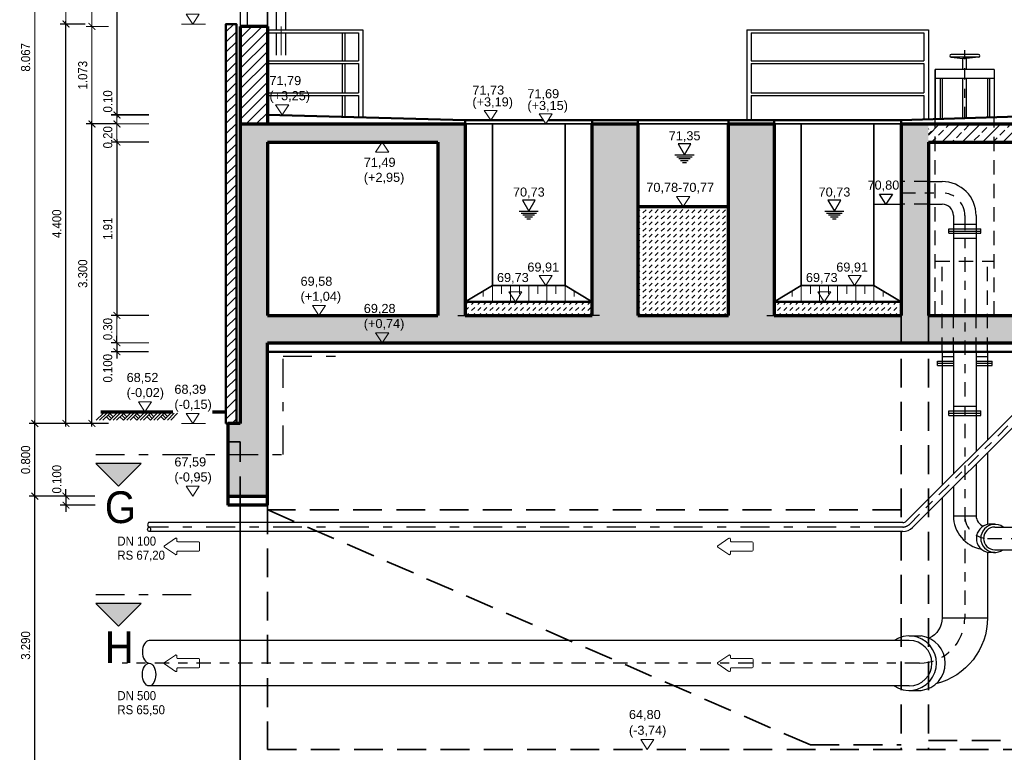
# Model space of a CAD drawing. Header units: metres. Extents: x -5 to 93, y -48 to 79.
# Tile 24 of 91: x 3 to 14, y 11 to 19. Entities that reach past the tile are written whole.
import ezdxf

# ---------------------------------------------------------------- set-up
doc = ezdxf.new("R2010")
doc.units = ezdxf.units.M
doc.header["$LTSCALE"] = 0.05
doc.header["$PDMODE"] = 35
doc.header["$PDSIZE"] = 0.1
for name, pattern in [('STRICHP', [0.7, 0.5, -0.1, 0, -0.1]), ('STRICHPUNKT2', [12.7, 6.35, -3.175, 0, -3.175]), ('VERDECKT', [9.525, 6.35, -3.175]), ('VERDECKT2', [4.7625, 3.175, -1.5875])]:
    doc.linetypes.add(name, pattern=pattern)
for name, color, linetype, lineweight in [('Bemassung_Bau', 7, 'Continuous', 18), ('Beschrifttung', 7, 'Continuous', 18), ('Beschriftung-Schnitte', 7, 'Continuous', 25), ('Fenster', 7, 'Continuous', 25), ('Lüftung', 82, 'Continuous', 30), ('Lüftung_mitte', 82, 'STRICHPUNKT2', 20), ('Maschinenbau', 152, 'Continuous', 30), ('Maschinenbau-mitte', 152, 'STRICHPUNKT2', 25), ('Maschinenbau_Rechen', 152, 'Continuous', 40), ('Maschinenbau_verdeckt', 152, 'VERDECKT2', 25), ('Rohre', 160, 'Continuous', 30), ('Rohre_mitte', 160, 'STRICHPUNKT2', 25), ('Rohre_verdeckt', 160, 'VERDECKT2', 25), ('Sonstiges-1', 3, 'Continuous', 25), ('Sonstiges-verdeckt', 3, 'VERDECKT2', 25), ('Treppe', 7, 'Continuous', 25), ('Wand', 6, 'Continuous', 70), ('Wand-dünn', 2, 'Continuous', 35), ('Wand-Fussbodenaufbau', 1, 'Continuous', 50), ('Wand-Schraffur', 252, 'Continuous', 20), ('Wand-verdeckt', 2, 'VERDECKT', 35), ('Wand-Verkleidung', 1, 'Continuous', 50)]:
    doc.layers.add(name, color=color, linetype=linetype, lineweight=lineweight)
doc.layers.add('Rohre_Text', color=160, linetype='Continuous')
doc.layers.add('Wasseranzeige', color=140, linetype='Continuous')
doc.styles.add('Arial', font='arial.ttf', dxfattribs={"width": 0.9})
doc.styles.get("Standard").update_dxf_attribs({"font": 'arial.ttf'})
doc.dimstyles.new('AEC Bemassung 1-50', dxfattribs={"dimtxt": 0.1, "dimasz": 0.075, "dimexe": 0.0625, "dimexo": 0, "dimgap": 0.05, "dimtad": 1, "dimdec": 3, "dimrnd": 0.005, "dimzin": 1, "dimdsep": 46, "dimtxsty": 'Arial', "dimblk": 'ARCHTICK', "dimcen": 0.125, "dimdle": 0.03125, "dimazin": 0, "dimtfac": 1, "dimtdec": 3, "dimtix": 1, "dimtmove": 2, "dimatfit": 2, "dimfxl": 1, "dimtolj": 1, "dimtzin": 0, "dimarcsym": 0})
pattern_1 = [(45, (0, 1.045654), (-0.0561266, 0.0561266), [])]

# ---------------------------------------------------------------- blocks, each defined once
blk = doc.blocks.new('_ArchTick')
at = {"color": 0, "linetype": 'ByBlock', "const_width": 0.15}
blk.add_lwpolyline([(-0.5, -0.5), (0.5, 0.5)], dxfattribs=at)
blk = doc.blocks.new('*D133')
at = {"layer": 'Bemassung_Bau', "linetype": 'Continuous', "lineweight": -2, "transparency": 16777216}
for p, q in [((3.922, 22.246), (3.922, 17.681)), ((4.272, 22.215), (3.86, 22.215)), ((4.272, 17.713), (3.86, 17.713))]:
    blk.add_line(p, q, dxfattribs=at)
at = {"layer": 'Defpoints', "color": 0, "linetype": 'Continuous', "transparency": 16777216}
for p in [(4.272, 22.215), (3.922, 17.713), (4.272, 17.713)]:
    blk.add_point(p, dxfattribs=at)
at = {"layer": 'Bemassung_Bau', "linetype": 'Continuous', "lineweight": -2, "transparency": 16777216, "xscale": 0.075, "yscale": 0.075, "zscale": 0.075}
for p, rotation in [((3.922, 22.215), 90), ((3.922, 17.713), 270)]:
    blk.add_blockref('_ArchTick', p, dxfattribs=dict(at, rotation=rotation))
at = {"layer": 'Bemassung_Bau', "linetype": 'Continuous', "lineweight": 18, "transparency": 16777216, "insert": (3.821, 19.964), "char_height": 0.1, "attachment_point": 5, "rotation": 90, "style": 'Arial'}
blk.add_mtext('\\A1;\\A1;4.50', dxfattribs=at)
blk = doc.blocks.new('*D134')
at = {"layer": 'Bemassung_Bau', "linetype": 'Continuous', "lineweight": -2, "transparency": 16777216}
for p, q in [((4.272, 17.415), (3.86, 17.415)), ((3.922, 17.446), (3.922, 15.473)), ((4.272, 15.505), (3.86, 15.505))]:
    blk.add_line(p, q, dxfattribs=at)
at = {"layer": 'Defpoints', "color": 0, "linetype": 'Continuous', "transparency": 16777216}
for p in [(4.272, 17.415), (3.922, 15.505), (4.272, 15.505)]:
    blk.add_point(p, dxfattribs=at)
at = {"layer": 'Bemassung_Bau', "linetype": 'Continuous', "lineweight": -2, "transparency": 16777216, "xscale": 0.075, "yscale": 0.075, "zscale": 0.075}
for p, rotation in [((3.922, 17.415), 90), ((3.922, 15.505), 270)]:
    blk.add_blockref('_ArchTick', p, dxfattribs=dict(at, rotation=rotation))
at = {"layer": 'Bemassung_Bau', "linetype": 'Continuous', "lineweight": 18, "transparency": 16777216, "insert": (3.821, 16.46), "char_height": 0.1, "attachment_point": 5, "rotation": 90, "style": 'Arial'}
blk.add_mtext('\\A1;\\A1;1.91', dxfattribs=at)
blk = doc.blocks.new('Pfeil')
at = {"layer": 'Beschrifttung'}
for p, q in [((0, -0.04), (0, 0.04)), ((0.01, 0.05), (0.24, 0.05)), ((0.25, 0.06), (0.25, 0.081)), ((0.388, 0.008), (0.266, 0.09)), ((0.01, -0.05), (0.24, -0.05)), ((0.25, -0.081), (0.25, -0.06)), ((0.266, -0.09), (0.388, -0.008))]:
    blk.add_line(p, q, dxfattribs=at)
for centre, start, end in [((0.01, 0.04), 90, 180), ((0.24, 0.06), 270, 0), ((0.26, 0.081), 56.3099, 180), ((0.382, 0), 303.6901, 56.3099), ((0.01, -0.04), 180, 270), ((0.24, -0.06), 0, 90), ((0.26, -0.081), 180, 303.6901)]:
    blk.add_arc(centre, 0.01, start, end, dxfattribs=at)
blk = doc.blocks.new('WASSERAN')
at = {"layer": 'Wasseranzeige'}
for p, q in [((-6.25, 0), (6.25, 0)), ((-5, -1.25), (5, -1.25)), ((-3.75, -2.5), (3.75, -2.5)), ((-2.5, -3.75), (2.5, -3.75)), ((-1.25, -5), (1.25, -5))]:
    blk.add_line(p, q, dxfattribs=at)
blk.add_lwpolyline([(0, 0), (4.13, 7.15), (-4.13, 7.15)], close=True, dxfattribs=at)
blk = doc.blocks.new('*D136')
at = {"layer": 'Beschrifttung', "color": 0, "lineweight": -2, "transparency": 16777216}
for p, q in [((3.922, 17.615), (3.584, 17.615)), ((3.647, 14.283), (3.647, 17.646)), ((3.829, 14.315), (3.584, 14.315))]:
    blk.add_line(p, q, dxfattribs=at)
at = {"layer": 'Defpoints', "color": 0, "transparency": 16777216}
for p in [(3.647, 17.615), (3.922, 17.615), (3.829, 14.315)]:
    blk.add_point(p, dxfattribs=at)
at = {"layer": 'Beschrifttung', "color": 0, "lineweight": -2, "transparency": 16777216, "xscale": 0.075, "yscale": 0.075, "zscale": 0.075}
for p, rotation in [((3.647, 17.615), 90), ((3.647, 14.315), 270)]:
    blk.add_blockref('_ArchTick', p, dxfattribs=dict(at, rotation=rotation))
at = {"layer": 'Beschrifttung', "color": 0, "transparency": 16777216, "insert": (3.546, 15.965), "char_height": 0.1, "attachment_point": 5, "rotation": 90, "style": 'Arial'}
blk.add_mtext('\\A1;3.300', dxfattribs=at)
blk = doc.blocks.new('*D139')
at = {"layer": 'Beschrifttung', "color": 0, "lineweight": -2, "transparency": 16777216}
for p, q in [((3.922, 15.205), (3.86, 15.205)), ((3.922, 15.205), (3.922, 15.28)), ((3.922, 15.205), (3.922, 15.105)), ((4.27, 15.105), (3.86, 15.105)), ((3.922, 15.105), (3.922, 15.03))]:
    blk.add_line(p, q, dxfattribs=at)
at = {"layer": 'Defpoints', "color": 0, "transparency": 16777216}
for p in [(3.922, 15.205), (3.922, 15.105), (4.27, 15.105)]:
    blk.add_point(p, dxfattribs=at)
at = {"layer": 'Beschrifttung', "color": 0, "lineweight": -2, "transparency": 16777216, "xscale": 0.075, "yscale": 0.075, "zscale": 0.075}
for p, rotation in [((3.922, 15.205), 270), ((3.922, 15.105), 90)]:
    blk.add_blockref('_ArchTick', p, dxfattribs=dict(at, rotation=rotation))
at = {"layer": 'Beschrifttung', "color": 0, "transparency": 16777216, "insert": (3.821, 14.923), "char_height": 0.1, "attachment_point": 5, "rotation": 90, "style": 'Arial'}
blk.add_mtext('\\A1;0.100', dxfattribs=at)
blk = doc.blocks.new('*D140')
at = {"layer": 'Beschrifttung', "color": 0, "lineweight": -2, "transparency": 16777216}
for p, q in [((3.572, 18.715), (3.298, 18.715)), ((3.361, 14.283), (3.361, 18.746)), ((3.647, 14.315), (3.298, 14.315))]:
    blk.add_line(p, q, dxfattribs=at)
at = {"layer": 'Defpoints', "color": 0, "transparency": 16777216}
for p in [(3.361, 18.715), (3.572, 18.715), (3.647, 14.315)]:
    blk.add_point(p, dxfattribs=at)
at = {"layer": 'Beschrifttung', "color": 0, "lineweight": -2, "transparency": 16777216, "xscale": 0.075, "yscale": 0.075, "zscale": 0.075}
for p, rotation in [((3.361, 18.715), 90), ((3.361, 14.315), 270)]:
    blk.add_blockref('_ArchTick', p, dxfattribs=dict(at, rotation=rotation))
at = {"layer": 'Beschrifttung', "color": 0, "transparency": 16777216, "insert": (3.26, 16.515), "char_height": 0.1, "attachment_point": 5, "rotation": 90, "style": 'Arial'}
blk.add_mtext('\\A1;4.400', dxfattribs=at)
blk = doc.blocks.new('*D141')
at = {"layer": 'Beschrifttung', "color": 0, "lineweight": -2, "transparency": 16777216}
for p, q in [((3.479, 13.515), (2.956, 13.515)), ((3.018, 10.193), (3.018, 13.546)), ((3.489, 10.225), (2.956, 10.225))]:
    blk.add_line(p, q, dxfattribs=at)
at = {"layer": 'Defpoints', "color": 0, "transparency": 16777216}
for p in [(3.018, 13.515), (3.479, 13.515), (3.489, 10.225)]:
    blk.add_point(p, dxfattribs=at)
at = {"layer": 'Beschrifttung', "color": 0, "lineweight": -2, "transparency": 16777216, "xscale": 0.075, "yscale": 0.075, "zscale": 0.075}
for p, rotation in [((3.018, 13.515), 90), ((3.018, 10.225), 270)]:
    blk.add_blockref('_ArchTick', p, dxfattribs=dict(at, rotation=rotation))
at = {"layer": 'Beschrifttung', "color": 0, "transparency": 16777216, "insert": (2.917, 11.87), "char_height": 0.1, "attachment_point": 5, "rotation": 90, "style": 'Arial'}
blk.add_mtext('\\A1;3.290', dxfattribs=at)
blk = doc.blocks.new('*D142')
at = {"layer": 'Beschrifttung', "color": 0, "lineweight": -2, "transparency": 16777216}
for p, q in [((3.361, 14.315), (2.956, 14.315)), ((3.018, 13.483), (3.018, 14.346)), ((3.479, 13.515), (2.956, 13.515))]:
    blk.add_line(p, q, dxfattribs=at)
at = {"layer": 'Defpoints', "color": 0, "transparency": 16777216}
for p in [(3.018, 14.315), (3.361, 14.315), (3.479, 13.515)]:
    blk.add_point(p, dxfattribs=at)
at = {"layer": 'Beschrifttung', "color": 0, "lineweight": -2, "transparency": 16777216, "xscale": 0.075, "yscale": 0.075, "zscale": 0.075}
for p, rotation in [((3.018, 14.315), 90), ((3.018, 13.515), 270)]:
    blk.add_blockref('_ArchTick', p, dxfattribs=dict(at, rotation=rotation))
at = {"layer": 'Beschrifttung', "color": 0, "transparency": 16777216, "insert": (2.917, 13.915), "char_height": 0.1, "attachment_point": 5, "rotation": 90, "style": 'Arial'}
blk.add_mtext('\\A1;0.800', dxfattribs=at)
blk = doc.blocks.new('*D144')
at = {"layer": 'Beschrifttung', "color": 0, "lineweight": -2, "transparency": 16777216}
for p, q in [((3.361, 13.515), (3.361, 13.59)), ((3.677, 13.515), (3.298, 13.515)), ((3.361, 13.515), (3.361, 13.415)), ((3.682, 13.415), (3.298, 13.415)), ((3.361, 13.415), (3.361, 13.34))]:
    blk.add_line(p, q, dxfattribs=at)
at = {"layer": 'Defpoints', "color": 0, "transparency": 16777216}
for p in [(3.677, 13.515), (3.361, 13.415), (3.682, 13.415)]:
    blk.add_point(p, dxfattribs=at)
at = {"layer": 'Beschrifttung', "color": 0, "lineweight": -2, "transparency": 16777216, "xscale": 0.075, "yscale": 0.075, "zscale": 0.075}
for p, rotation in [((3.361, 13.515), 270), ((3.361, 13.415), 90)]:
    blk.add_blockref('_ArchTick', p, dxfattribs=dict(at, rotation=rotation))
at = {"layer": 'Beschrifttung', "color": 0, "transparency": 16777216, "insert": (3.26, 13.701), "char_height": 0.1, "attachment_point": 5, "rotation": 90, "style": 'Arial'}
blk.add_mtext('\\A1;0.100', dxfattribs=at)
blk = doc.blocks.new('GELAENDE')
for p, q in [((-2.05, -1.37), (-0.67, 0)), ((-1.37, -1.37), (0, 0)), ((-16.25, -1.43), (-14.89, -0.07)), ((-15.58, -1.43), (-14.21, -0.07)), ((-14.9, -1.43), (-13.54, -0.07)), ((-13.54, -1.42), (-14.21, -0.74)), ((-13.2, -1.08), (-13.88, -0.41)), ((-13.54, -1.42), (-12.18, -0.05)), ((-12.87, -0.74), (-13.54, -0.07)), ((-12.88, -1.43), (-11.51, -0.05)), ((-12.21, -1.43), (-10.83, -0.05)), ((-10.83, -1.4), (-11.51, -0.73)), ((-10.5, -1.07), (-11.17, -0.39)), ((-10.83, -1.4), (-9.47, -0.04)), ((-10.16, -0.73), (-10.83, -0.05)), ((-10.17, -1.42), (-8.8, -0.04)), ((-9.5, -1.42), (-8.12, -0.04)), ((-8.12, -1.39), (-8.8, -0.71)), ((-7.79, -1.05), (-8.46, -0.38)), ((-8.12, -1.39), (-6.76, -0.03)), ((-7.45, -0.71), (-8.12, -0.04)), ((-7.46, -1.4), (-6.09, -0.03)), ((-6.79, -1.4), (-5.42, -0.03)), ((-5.42, -1.37), (-6.09, -0.7)), ((-5.08, -1.04), (-5.75, -0.36)), ((-5.42, -1.37), (-4.06, -0.01)), ((-4.74, -0.7), (-5.42, -0.03)), ((-4.76, -1.39), (-3.38, -0.01)), ((-4.08, -1.39), (-2.71, -0.01)), ((-2.71, -1.36), (-3.38, -0.69)), ((-2.37, -1.02), (-3.05, -0.35)), ((-2.71, -1.36), (-1.35, 0)), ((-2.03, -0.69), (-2.71, -0.01))]:
    blk.add_line(p, q)

msp = doc.modelspace()

# ---------------------------------------------------------------- hatches: boundary and pattern name
at = {"layer": 'Beschriftung-Schnitte'}
for points in [[(4.188, 13.8741), (3.938, 13.6241), (3.688, 13.8741)], [(4.188, 12.3329), (3.938, 12.0829), (3.688, 12.3329)]]:
    msp.add_hatch(color=256, dxfattribs=at).paths.add_polyline_path(points)
at = {"layer": 'Wand-Schraffur'}
h = msp.add_hatch(dxfattribs=at)
h.set_pattern_fill('ANSI31', color=256, scale=0.025, style=0)
h.set_pattern_definition(pattern_1)
h.paths.add_polyline_path([(5.2369, 18.7145), (5.1219, 18.7145), (5.1219, 14.3145), (5.2369, 14.3145)])
h.paths.add_polyline_path([(5.1794, 22.3815), (5.0644, 22.3815), (5.0644, 20.2245), (5.1794, 20.2245)])
h = msp.add_hatch(dxfattribs=at)
h.set_pattern_fill('ANSI31', color=256, scale=0.025, style=0)
h.set_pattern_definition(pattern_1)
h.paths.add_polyline_path([(5.5794, 18.6878), (5.2794, 18.6878), (5.2794, 17.6145), (5.5794, 17.6145)])
h.paths.add_polyline_path([(5.5794, 21.7245), (5.2794, 21.7245), (5.2794, 20.2495), (5.3594, 20.2495), (5.5794, 20.2495)])
h = msp.add_hatch(dxfattribs=at)
h.set_pattern_fill('ANSI33', color=256, scale=0.025, style=0)
h.set_pattern_definition([(45, (-30.24844, -52.6688), (-0.1122532, 0.1122532), []), (45, (-30.13618, -52.6688), (-0.1122532, 0.1122532), [0.079375, -0.0396875])])
h.paths.add_polyline_path([(5.5794, 15.5045), (5.5794, 17.4145), (7.4544, 17.4145), (7.4544, 15.5045)], flags=17)
h.paths.add_polyline_path([(15.064, 14.1145), (25.0944, 14.1145), (25.0944, 14.3145), (15.364, 14.3145), (15.364, 15.5045), (12.8544, 15.5045), (12.8544, 17.6145), (12.5544, 17.6145), (12.5544, 15.5045), (11.1544, 15.5045), (11.1544, 17.6145), (10.6544, 17.6145), (10.6544, 15.5045), (9.6544, 15.5045), (9.6544, 17.6145), (9.1544, 17.6145), (9.1544, 15.5045), (7.7544, 15.5045), (7.7544, 17.6145), (5.2794, 17.6145), (5.2794, 14.3145), (5.1444, 14.3145), (5.1444, 13.5145), (5.5794, 13.5145), (5.5794, 15.2045), (15.064, 15.2045)])
h = msp.add_hatch(dxfattribs=at)
h.set_pattern_fill('ANSI33', color=256, scale=0.025, style=0)
h.set_pattern_definition([(45, (0, 1.04565), (-0.1122532, 0.1122532), []), (45, (0.11225, 1.04565), (-0.1122532, 0.1122532), [0.079375, -0.0396875])])
h.paths.add_polyline_path([(18.564, 16.1979), (18.364, 16.1645), (18.364, 14.3145), (18.564, 14.3145)])
h.paths.add_polyline_path([(20.364, 16.4979), (20.364, 16.7006), (15.364, 15.8673), (15.364, 16.5545), (14.364, 16.5545), (14.364, 17.6145), (12.8884, 17.6145), (12.8884, 17.5339), (12.8544, 17.5003), (12.8544, 17.4145), (14.164, 17.4145), (14.164, 16.3545), (15.064, 16.3545), (15.064, 15.5045), (15.364, 15.5045), (15.364, 15.6645)])
h = msp.add_hatch(dxfattribs=at)
h.set_pattern_fill('DASH', color=256, scale=0.015, angle=45, style=0)
h.set_pattern_definition([(45, (-31.50741, -52.668795), (0, 0.06735192), [0.047625, -0.047625])])
h.paths.add_polyline_path([(7.7544, 15.6545), (7.7544, 15.5045), (9.1544, 15.5045), (9.1544, 15.6545)])
h.paths.add_polyline_path([(11.1544, 15.6545), (11.1544, 15.5045), (12.5544, 15.5045), (12.5544, 15.6545)])
h.paths.add_polyline_path([(10.6544, 15.5045), (10.6544, 16.7045), (9.6544, 16.7045), (9.6544, 15.5045)])

# ---------------------------------------------------------------- linework, layer by layer
at = {"layer": 'Bemassung_Bau', "linetype": 'Continuous', "lineweight": 18}
for p, q in [((3.9223, 17.7127), (3.9223, 17.7877)), ((4.2723, 17.7127), (3.8598, 17.7127)), ((3.9223, 17.7127), (3.9223, 17.6145)), ((3.9223, 17.6145), (3.9223, 17.6895)), ((4.2723, 17.6145), (3.8598, 17.6145)), ((4.2723, 17.6145), (3.8598, 17.6145)), ((3.9223, 17.6145), (3.9223, 17.4145)), ((3.9223, 17.6145), (3.9223, 17.5395)), ((4.2723, 17.4145), (3.8598, 17.4145)), ((3.9223, 17.4145), (3.9223, 17.3395)), ((4.2723, 15.5045), (3.8598, 15.5045)), ((3.9223, 15.5358), (3.9223, 15.1733)), ((4.2723, 15.2045), (3.8598, 15.2045))]:
    msp.add_line(p, q, dxfattribs=at)
at = {"layer": 'Beschrifttung'}
for p, q in [((3.0183, 14.2833), (3.0183, 22.4128)), ((3.6469, 18.6566), (3.6469, 20.2808)), ((3.3606, 18.6833), (3.3606, 20.2558)), ((3.5721, 18.7145), (3.2981, 18.7145)), ((3.8299, 18.6878), (3.5844, 18.6878)), ((3.8299, 18.6878), (3.5844, 18.6878)), ((3.6469, 17.5833), (3.6469, 18.7191)), ((4.6329, 18.7145), (4.8971, 18.7145)), ((3.9223, 17.6145), (3.5844, 17.6145)), ((3.3606, 14.3145), (2.9558, 14.3145)), ((4.6329, 14.3145), (4.8971, 14.3145))]:
    msp.add_line(p, q, dxfattribs=at)
for points in [[(4.7566, 18.7145), (4.6845, 18.824), (4.8286, 18.824), (4.7566, 18.7145)], [(5.7403, 17.7146), (5.6683, 17.8241), (5.8124, 17.8241), (5.7403, 17.7146)], [(8.0367, 17.6545), (7.9647, 17.764), (8.1087, 17.764), (8.0367, 17.6545)], [(8.642, 17.6145), (8.5699, 17.724), (8.714, 17.724), (8.642, 17.6145)], [(6.8413, 17.4145), (6.7692, 17.3051), (6.9133, 17.3051), (6.8413, 17.4145)], [(10.1544, 16.7045), (10.0824, 16.814), (10.2264, 16.814), (10.1544, 16.7045)], [(8.642, 15.8345), (8.5699, 15.944), (8.714, 15.944), (8.642, 15.8345)], [(12.042, 15.8345), (11.9699, 15.944), (12.114, 15.944), (12.042, 15.8345)], [(8.3073, 15.6545), (8.2353, 15.764), (8.3793, 15.764), (8.3073, 15.6545)], [(11.7073, 15.6545), (11.6353, 15.764), (11.7793, 15.764), (11.7073, 15.6545)], [(6.1452, 15.5045), (6.0732, 15.614), (6.2173, 15.614), (6.1452, 15.5045)], [(6.8413, 15.2045), (6.7692, 15.314), (6.9133, 15.314), (6.8413, 15.2045)], [(4.2307, 14.4445), (4.1587, 14.554), (4.3028, 14.554), (4.2307, 14.4445)], [(4.7566, 14.3145), (4.6845, 14.424), (4.8286, 14.424), (4.7566, 14.3145)], [(4.7566, 13.5145), (4.6845, 13.624), (4.8286, 13.624), (4.7566, 13.5145)], [(9.7597, 10.7245), (9.6877, 10.834), (9.8317, 10.834), (9.7597, 10.7245)]]:
    msp.add_lwpolyline(points, dxfattribs=at)
at = {"layer": 'Beschriftung-Schnitte', "color": 6, "linetype": 'STRICHPUNKT2'}
for p, q in [((5.7501, 15.055), (6.4816, 15.055)), ((5.7501, 13.9741), (5.7501, 15.055)), ((3.688, 13.9741), (5.7501, 13.9741)), ((3.688, 12.4329), (4.8636, 12.4329))]:
    msp.add_line(p, q, dxfattribs=at)
at = {"layer": 'Beschriftung-Schnitte'}
for points in [[(4.188, 13.8741), (3.688, 13.8741), (3.938, 13.6241)], [(4.188, 12.3329), (3.688, 12.3329), (3.938, 12.0829)]]:
    msp.add_lwpolyline(points, close=True, dxfattribs=at)
at = {"layer": 'Fenster'}
msp.add_lwpolyline([(5.2794, 20.2495), (5.2794, 18.6878), (5.3594, 18.6878), (5.3594, 20.2495)], dxfattribs=at)
at = {"layer": 'Lüftung'}
for p, q in [((5.6794, 18.6495), (5.6794, 20.952)), ((5.7794, 18.6495), (5.7794, 20.952)), ((5.6794, 18.3719), (5.6794, 18.6195)), ((5.7794, 18.3719), (5.7794, 18.6195))]:
    msp.add_line(p, q, dxfattribs=at)
at = {"layer": 'Lüftung_mitte'}
msp.add_line((5.7294, 18.3719), (5.7294, 20.952), dxfattribs=at)
at = {"layer": 'Maschinenbau'}
for p, q in [((13.4044, 18.3795), (13.1044, 18.3795)), ((13.4044, 18.3495), (13.1044, 18.3495)), ((13.1044, 18.3495), (13.2344, 18.3345)), ((13.2744, 18.3345), (13.2344, 18.3345)), ((13.2344, 18.2145), (13.2344, 18.3345)), ((13.4044, 18.3495), (13.2744, 18.3345)), ((13.2744, 18.2145), (13.2744, 18.3345)), ((13.5794, 18.2145), (12.9294, 18.2145)), ((12.9294, 18.2145), (12.9294, 17.667)), ((13.5794, 18.2145), (13.5794, 17.6885)), ((13.5794, 18.1145), (12.9294, 18.1145)), ((12.9844, 18.1145), (12.9844, 17.6688)), ((13.0044, 18.1145), (13.0044, 17.6695)), ((13.2344, 17.6771), (13.2344, 18.1145)), ((13.2744, 17.6784), (13.2744, 18.1145)), ((13.5044, 18.1145), (13.5044, 17.686)), ((13.5244, 18.1145), (13.5244, 17.6867))]:
    msp.add_line(p, q, dxfattribs=at)
for centre, start, end in [((13.1044, 18.3645), 90, 270), ((13.4044, 18.3645), 270, 90)]:
    msp.add_arc(centre, 0.015, start, end, dxfattribs=at)
at = {"layer": 'Maschinenbau-mitte', "linetype": 'STRICHP', "ltscale": 5}
msp.add_line((13.2544, 17.6777), (13.2544, 18.4383), dxfattribs=at)
at = {"layer": 'Maschinenbau_Rechen'}
msp.add_line((7.7544, 17.6145), (7.5661, 17.6145), dxfattribs=at)
at = {"layer": 'Maschinenbau_verdeckt'}
for p, q in [((12.9294, 15.5045), (12.9294, 17.6661)), ((13.5794, 15.5037), (13.5794, 17.6885)), ((12.9294, 16.1045), (13.5794, 16.1045))]:
    msp.add_line(p, q, dxfattribs=at)
at = {"layer": 'Rohre'}
for p, q in [((12.8544, 16.9795), (13.0044, 16.9795)), ((12.8544, 16.7295), (13.0044, 16.7295)), ((13.1294, 16.51), (13.3794, 16.51)), ((13.0794, 16.46), (13.4294, 16.46)), ((13.0794, 16.41), (13.0794, 16.46)), ((13.0794, 16.435), (13.4294, 16.435)), ((13.0794, 16.41), (13.4294, 16.41)), ((13.4294, 16.41), (13.4294, 16.46)), ((13.1294, 16.3545), (13.3794, 16.3545)), ((12.9544, 15.0026), (13.1294, 15.0026)), ((12.9544, 14.9526), (12.9544, 15.0026)), ((12.9544, 14.9776), (13.1294, 14.9776)), ((13.0044, 15.0526), (13.1294, 15.0526)), ((13.3794, 15.0526), (13.5044, 15.0526)), ((13.3794, 15.0026), (13.5544, 15.0026)), ((13.3794, 14.9776), (13.5544, 14.9776)), ((13.5544, 14.9526), (13.5544, 15.0026)), ((12.9544, 14.9526), (13.1294, 14.9526)), ((13.3794, 14.9526), (13.5544, 14.9526)), ((13.0794, 14.4545), (13.4294, 14.4545)), ((13.0794, 14.4045), (13.0794, 14.4545)), ((13.0794, 14.4295), (13.4294, 14.4295)), ((13.1294, 14.5045), (13.3794, 14.5045)), ((13.4294, 14.4045), (13.4294, 14.4545)), ((13.0794, 14.4045), (13.4294, 14.4045)), ((13.1294, 13.2995), (13.3794, 13.2995)), ((13.5851, 13.2045), (13.518, 13.2045)), ((13.5851, 12.8945), (13.518, 12.8945)), ((13.0044, 12.1745), (13.5044, 12.1745)), ((12.6423, 11.9745), (12.7746, 11.9745)), ((12.6423, 11.3745), (12.7746, 11.3745))]:
    msp.add_line(p, q, dxfattribs=at)
at = {"layer": 'Rohre', "ltscale": 0.5}
for p, q in [((12.6088, 13.2392), (14.0902, 14.7206)), ((12.6795, 13.1685), (14.1609, 14.6499)), ((12.5734, 13.2245), (4.2758, 13.2245)), ((12.5734, 13.1245), (4.2758, 13.1245)), ((13.5851, 13.1745), (13.9443, 13.1745)), ((13.5851, 12.9245), (13.9443, 12.9245))]:
    msp.add_line(p, q, dxfattribs=at)
at = {"layer": 'Rohre'}
for points in [[(13.1294, 16.6045), (13.1294, 15.5045)], [(13.3794, 16.6045), (13.3794, 15.5045)], [(13.1294, 15.1045), (13.1294, 13.7598)], [(13.3794, 15.1045), (13.3794, 14.0098)], [(13.3794, 13.8683), (13.3794, 13.2995)], [(13.1294, 13.6183), (13.1294, 13.2995)]]:
    msp.add_lwpolyline(points, dxfattribs=at)
at = {"layer": 'Rohre', "ltscale": 0.5}
for points in [[(13.0044, 15.1045), (13.0044, 13.6348)], [(13.5044, 15.1045), (13.5044, 14.1348)], [(13.5044, 13.9933), (13.5044, 13.2021)], [(12.6423, 11.9245), (4.2758, 11.9245)], [(12.6423, 11.4245), (4.2758, 11.4245)]]:
    msp.add_lwpolyline(points, dxfattribs=at)
for points in [[(13.0044, 13.4933), (13.0044, 12.1745, -0.2881463), (12.8628, 11.9493)], [(13.5044, 12.8969), (13.5044, 12.1745, -0.3445544), (12.9352, 11.4467)]]:
    msp.add_lwpolyline(points, format="xyb", dxfattribs=at)
at = {"layer": 'Rohre'}
for centre, radius, start, end in [((13.0044, 16.6045), 0.375, 0, 90), ((13.0044, 16.6045), 0.125, 0, 90), ((13.5382, 13.0495), 0.1563, 97.40153, 262.59847), ((13.5851, 13.0495), 0.155, 53.75068, 306.24932), ((13.5851, 13.0495), 0.125, 90, 270), ((12.6423, 11.6745), 0.3, 236.44269, 123.55731), ((12.6423, 11.6745), 0.25, 270, 90), ((12.7364, 11.6745), 0.3024, 277.2644, 82.7356)]:
    msp.add_arc(centre, radius, start, end, dxfattribs=at)
at = {"layer": 'Rohre', "ltscale": 0.5}
for centre, radius, start, end in [((12.5734, 13.2745), 0.05, 270, 315), ((13.5044, 13.2995), 0.375, 180, 259.59145), ((13.5044, 13.2995), 0.125, 180, 248.0948), ((12.5734, 13.2745), 0.15, 270, 315)]:
    msp.add_arc(centre, radius, start, end, dxfattribs=at)
at = {"layer": 'Rohre'}
for centre, major_axis, ratio in [((4.2758, 13.1995), (0, -0.025), 0.6475141), ((4.2758, 11.7995), (0, -0.125), 0.5872028)]:
    msp.add_ellipse(centre, major_axis=major_axis, ratio=ratio, start_param=3.1415927, end_param=6.2831853, dxfattribs=at)
for centre, major_axis, ratio in [((4.2758, 13.1495), (0, -0.025), 0.6475141), ((4.2758, 11.5495), (0, -0.125), 0.5872028)]:
    msp.add_ellipse(centre, major_axis=major_axis, ratio=ratio, dxfattribs=at)
at = {"layer": 'Rohre_mitte', "ltscale": 0.5}
for p, q in [((12.5544, 16.8545), (13.0044, 16.8545)), ((13.2544, 16.6045), (13.2544, 12.1745)), ((12.6442, 13.2038), (14.1256, 14.6852)), ((13.5044, 13.0495), (14.9466, 13.0495)), ((12.7544, 11.6745), (3.9792, 11.6745))]:
    msp.add_line(p, q, dxfattribs=at)
at = {"layer": 'Rohre_mitte'}
msp.add_line((12.5734, 13.1745), (4.2758, 13.1745), dxfattribs=at)
at = {"layer": 'Rohre_mitte', "ltscale": 0.5}
for centre, radius, start, end in [((13.0044, 16.6045), 0.25, 0, 90), ((13.5044, 13.2995), 0.25, 180, 270), ((12.5734, 13.2745), 0.1, 270, 315), ((12.7544, 12.1745), 0.5, 270, 0)]:
    msp.add_arc(centre, radius, start, end, dxfattribs=at)
at = {"layer": 'Rohre_Text'}
msp.add_line((12.265, 16.7295), (12.5544, 16.7295), dxfattribs=at)
msp.add_lwpolyline([(12.3859, 16.7295), (12.3139, 16.839), (12.458, 16.839), (12.3859, 16.7295)], dxfattribs=at)
at = {"layer": 'Rohre_verdeckt'}
for p, q in [((12.8544, 16.9795), (12.5544, 16.9795)), ((12.8544, 16.7295), (12.5544, 16.7295)), ((13.0044, 15.1045), (13.0044, 16.1045)), ((13.5044, 15.1045), (13.5044, 16.1045)), ((13.1294, 15.1045), (13.1294, 15.5045)), ((13.3794, 15.1045), (13.3794, 15.5045))]:
    msp.add_line(p, q, dxfattribs=at)
at = {"layer": 'Sonstiges-1'}
msp.add_line((12.9294, 17.6661), (12.9294, 18.2145), dxfattribs=at)
at = {"layer": 'Sonstiges-verdeckt', "ltscale": 0.5}
for p, q in [((7.6744, 15.5045), (7.7544, 15.5045)), ((9.2344, 15.5045), (9.1544, 15.5045)), ((11.0744, 15.5045), (11.1544, 15.5045))]:
    msp.add_line(p, q, dxfattribs=at)
at = {"layer": 'Treppe'}
for p, q in [((5.5794, 18.6495), (6.6294, 18.6495)), ((6.5794, 18.6495), (6.6294, 18.6495)), ((6.6294, 18.6495), (6.6294, 17.6856)), ((10.8544, 18.6495), (12.8544, 18.6495)), ((10.8544, 18.6495), (10.8544, 17.6545)), ((12.8044, 18.6495), (12.8544, 18.6495)), ((12.8544, 18.6495), (12.8544, 17.6645)), ((5.5794, 18.6195), (6.5794, 18.6195)), ((6.3994, 18.6195), (6.3994, 18.3089)), ((6.4294, 18.6195), (6.4294, 18.3089)), ((6.5794, 18.6195), (6.5794, 18.3089)), ((10.9044, 18.6195), (12.8044, 18.6195)), ((10.9044, 18.6195), (10.9044, 18.3089)), ((12.8044, 18.6195), (12.8044, 18.3089)), ((5.5794, 18.3089), (6.5794, 18.3089)), ((5.5794, 18.2789), (6.5794, 18.2789)), ((6.3994, 18.2789), (6.3994, 17.9582)), ((6.4294, 18.2789), (6.4294, 17.9582)), ((6.5794, 18.2789), (6.5794, 17.9582)), ((10.9044, 18.3089), (12.8044, 18.3089)), ((10.9044, 18.2789), (12.8044, 18.2789)), ((10.9044, 18.2789), (10.9044, 17.9582)), ((12.8044, 18.2789), (12.8044, 17.9582)), ((5.5794, 17.9582), (6.5794, 17.9582)), ((5.5794, 17.9282), (6.5794, 17.9282)), ((6.3994, 17.9282), (6.3994, 17.6919)), ((6.4294, 17.9282), (6.4294, 17.6911)), ((6.5794, 17.9282), (6.5794, 17.6821)), ((10.9044, 17.9582), (12.8044, 17.9582)), ((10.9044, 17.9282), (12.8044, 17.9282)), ((10.9044, 17.9282), (10.9044, 17.6545)), ((12.8044, 17.9282), (12.8044, 17.6628)), ((12.8584, 17.5605), (12.8544, 17.5565)), ((12.8884, 17.5339), (12.8544, 17.5003))]:
    msp.add_line(p, q, dxfattribs=at)
at = {"layer": 'Wand'}
for p, q in [((5.2794, 18.6878), (5.2794, 14.3145)), ((5.5794, 18.6878), (5.2794, 18.6878)), ((5.5794, 18.6878), (5.5794, 17.6145)), ((5.2794, 17.6145), (7.7544, 17.6145)), ((7.7544, 17.6145), (7.7544, 15.5045)), ((9.1544, 15.5045), (9.1544, 17.6145)), ((9.1544, 17.6145), (9.6544, 17.6145)), ((9.6544, 17.6145), (9.6544, 15.5045)), ((10.6544, 15.5045), (10.6544, 17.6145)), ((10.6544, 17.6145), (11.1544, 17.6145)), ((11.1544, 17.6145), (11.1544, 15.5045)), ((12.5544, 17.6145), (12.5544, 15.5045)), ((12.5544, 17.6145), (14.364, 17.6145)), ((5.5794, 17.4145), (5.5794, 15.5045)), ((5.5794, 17.4145), (7.4544, 17.4145)), ((7.4544, 17.4145), (7.4544, 15.5045)), ((12.8544, 17.4145), (12.8544, 15.5045)), ((12.8544, 17.4145), (14.164, 17.4145)), ((9.6544, 16.7045), (10.6544, 16.7045)), ((5.5794, 15.5045), (7.4544, 15.5045)), ((7.7544, 15.5045), (9.1544, 15.5045)), ((9.6544, 15.5045), (10.6544, 15.5045)), ((11.1544, 15.5045), (12.5544, 15.5045)), ((12.8544, 15.5045), (13.9594, 15.5045)), ((5.5794, 15.2045), (15.064, 15.2045)), ((5.5794, 13.4145), (5.5794, 15.2045)), ((3.7437, 14.4445), (4.537, 14.4445)), ((4.9724, 14.4445), (5.1219, 14.4445)), ((5.2794, 14.3145), (5.1444, 14.3145)), ((5.1444, 14.3145), (5.1444, 13.4145)), ((5.1444, 13.5145), (5.5794, 13.5145)), ((5.5794, 13.4145), (5.1444, 13.4145))]:
    msp.add_line(p, q, dxfattribs=at)
at = {"layer": 'Wand-dünn'}
for p, q in [((5.5794, 18.6878), (5.5794, 20.2495)), ((7.7544, 17.6145), (9.1544, 17.6145)), ((8.0544, 17.6145), (8.0544, 15.8345)), ((8.8544, 15.8345), (8.8544, 17.6145)), ((9.6544, 17.6145), (10.6544, 17.6145)), ((11.1544, 17.6145), (12.5544, 17.6145)), ((11.4544, 17.6145), (11.4544, 15.8345)), ((12.2544, 15.8345), (12.2544, 17.6145)), ((8.0544, 15.8345), (7.7544, 15.6545)), ((8.0544, 15.8345), (8.8544, 15.8345)), ((8.8544, 15.8345), (9.1544, 15.6545)), ((11.4544, 15.8345), (11.1544, 15.6545)), ((11.4544, 15.8345), (12.2544, 15.8345)), ((12.2544, 15.8345), (12.5544, 15.6545)), ((5.2794, 13.4145), (5.2794, 10.1245))]:
    msp.add_line(p, q, dxfattribs=at)
at = {"layer": 'Wand-Fussbodenaufbau'}
for p, q in [((5.5794, 17.7145), (7.7544, 17.6545)), ((12.5544, 17.6545), (14.364, 17.7145)), ((7.7544, 17.6145), (7.7544, 17.6545)), ((7.7544, 17.6545), (8.6156, 17.6545)), ((8.6683, 17.6545), (12.5544, 17.6545)), ((9.1544, 17.6145), (9.1544, 17.6545)), ((9.6544, 17.6145), (9.6544, 17.6545)), ((10.6544, 17.6145), (10.6544, 17.6545)), ((11.1544, 17.6145), (11.1544, 17.6545)), ((12.5544, 17.6145), (12.5544, 17.6545)), ((7.7544, 15.6545), (9.1544, 15.6545)), ((11.1544, 15.6545), (12.5544, 15.6545)), ((5.5794, 15.1045), (15.064, 15.1045))]:
    msp.add_line(p, q, dxfattribs=at)
at = {"layer": 'Wand-Schraffur'}
for p, q in [((12.8544, 17.6145), (12.8544, 17.6145)), ((8.0544, 15.8345), (8.0544, 15.6545)), ((8.1544, 15.8345), (8.1544, 15.7445)), ((8.2544, 15.8345), (8.2544, 15.6545)), ((8.3544, 15.8345), (8.3544, 15.7445)), ((8.4544, 15.8345), (8.4544, 15.6545)), ((8.5544, 15.8345), (8.5544, 15.7445)), ((8.6544, 15.8345), (8.6544, 15.6545)), ((8.7544, 15.8345), (8.7544, 15.7445)), ((8.8544, 15.8345), (8.8544, 15.6545)), ((11.4544, 15.8345), (11.4544, 15.6545)), ((11.5544, 15.8345), (11.5544, 15.7445)), ((11.6544, 15.8345), (11.6544, 15.6545)), ((11.7544, 15.8345), (11.7544, 15.7445)), ((11.8544, 15.8345), (11.8544, 15.6545)), ((11.9544, 15.8345), (11.9544, 15.7445)), ((12.0544, 15.8345), (12.0544, 15.6545)), ((12.1544, 15.8345), (12.1544, 15.7445)), ((12.2544, 15.8345), (12.2544, 15.6545)), ((7.9544, 15.7745), (7.9544, 15.7145)), ((8.9544, 15.7745), (8.9544, 15.7145)), ((11.3544, 15.7745), (11.3544, 15.7145)), ((12.3544, 15.7745), (12.3544, 15.7145))]:
    msp.add_line(p, q, dxfattribs=at)
at = {"layer": 'Wand-verdeckt'}
for p, q in [((12.5544, 15.5045), (12.5544, 10.7245)), ((12.8544, 15.5045), (12.8544, 10.7245)), ((5.2794, 14.1145), (5.1444, 14.1145)), ((5.2794, 13.4145), (5.2794, 14.1145)), ((5.5794, 13.4145), (5.5794, 10.7245)), ((12.5544, 13.3645), (5.5794, 13.3645)), ((11.5544, 10.7745), (5.5794, 13.3645)), ((11.5544, 10.7745), (12.5544, 10.7745)), ((12.8544, 10.8245), (22.3594, 10.8245)), ((5.5794, 10.7245), (24.6594, 10.7245))]:
    msp.add_line(p, q, dxfattribs=at)
at = {"layer": 'Wand-Verkleidung'}
msp.add_lwpolyline([(5.1219, 14.3145), (5.2369, 14.3145), (5.2369, 18.7145), (5.1219, 18.7145)], close=True, dxfattribs=at)

# ---------------------------------------------------------------- block references
at = {"layer": 'Bemassung_Bau', "linetype": 'Continuous', "lineweight": 18, "xscale": 0.07499999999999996, "yscale": 0.07499999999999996, "zscale": 0.07499999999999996}
for p, rotation in [((3.9223, 17.7127), 270), ((3.9223, 17.6145), 270), ((3.9223, 17.6145), 90), ((3.9223, 17.4145), 90), ((3.9223, 15.5045), 90), ((3.9223, 15.2045), 270)]:
    msp.add_blockref('_ArchTick', p, dxfattribs=dict(at, rotation=rotation))
at = {"layer": 'Beschrifttung', "xscale": 0.07499999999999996, "yscale": 0.07499999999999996, "zscale": 0.07499999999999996}
for p, rotation in [((3.3606, 18.7145), 270), ((3.6469, 18.6878), 270), ((3.6469, 18.6878), 90), ((3.6469, 17.6145), 270), ((3.0183, 14.3145), 270)]:
    msp.add_blockref('_ArchTick', p, dxfattribs=dict(at, rotation=rotation))
at = {"layer": 'Beschrifttung', "xscale": 0.01693044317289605, "yscale": 0.01693044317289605, "zscale": 0.01693044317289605}
for p in [(10.1689, 17.2745), (8.4544, 16.6545), (11.8185, 16.6545)]:
    msp.add_blockref('WASSERAN', p, dxfattribs=at)
at = {"layer": 'Beschrifttung', "rotation": 180}
for p in [(4.8325, 12.9603), (10.9244, 12.9603), (4.8325, 11.6745), (10.9244, 11.6745)]:
    msp.add_blockref('Pfeil', p, dxfattribs=at)
at = {"layer": 'Wand-Schraffur', "xscale": 0.05516627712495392, "yscale": 0.05516627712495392, "zscale": 0.05516627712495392}
msp.add_blockref('GELAENDE', (4.5903, 14.4286), dxfattribs=at)

# ---------------------------------------------------------------- texts
at = {"layer": 'Bemassung_Bau', "linetype": 'Continuous', "lineweight": 18, "char_height": 0.1, "attachment_point": 5, "rotation": 90, "style": 'Arial'}
for s, insert in [('\\A1;0.10', (3.8213, 17.8625)), ('\\A1;0.20', (3.8213, 17.4676)), ('\\A1;0.30', (3.8212, 15.3545))]:
    msp.add_mtext(s, dxfattribs=dict(at, insert=insert))
at = {"layer": 'Beschrifttung'}
for s, p in [('71,79', (5.6005, 18.0419)), ('71,73', (7.8346, 17.9372)), ('71,69', (8.4398, 17.8972)), ('(+3,25)', (5.6005, 17.876)), ('(+3,19)', (7.8346, 17.8074)), ('(+3,15)', (8.4398, 17.7674)), ('71,35', (9.9953, 17.4342)), ('71,49', (6.6391, 17.1418)), ('(+2,95)', (6.6391, 16.9759)), ('70,73', (8.2808, 16.8142)), ('70,78-70,77', (9.7493, 16.8659)), ('70,73', (11.645, 16.8142)), ('69,91', (8.4398, 15.9874)), ('69,91', (11.8398, 15.9874)), ('69,58', (5.9431, 15.8318)), ('69,73', (8.1052, 15.8727)), ('69,73', (11.5052, 15.8727)), ('(+1,04)', (5.9431, 15.6659)), ('69,28', (6.6391, 15.5318)), ('(+0,74)', (6.6391, 15.3659)), ('68,52', (4.0286, 14.7718)), ('68,39', (4.5544, 14.6418)), ('(-0,02)', (4.0286, 14.6059)), ('(-0,15)', (4.5544, 14.4759)), ('67,59', (4.5544, 13.8418)), ('(-0,95)', (4.5544, 13.6759)), ('64,80', (9.5576, 11.0594)), ('(-3,74)', (9.5576, 10.8859))]:
    msp.add_text(s, height=0.1, dxfattribs=at).set_placement(p)
at = {"layer": 'Beschrifttung', "char_height": 0.1, "attachment_point": 5, "rotation": 90, "style": 'Arial'}
for s, insert in [('\\A1;8.067', (2.9172, 18.348)), ('\\A1;1.073', (3.5458, 18.1512))]:
    msp.add_mtext(s, dxfattribs=dict(at, insert=insert))
at = {"layer": 'Beschriftung-Schnitte', "color": 6, "style": 'Arial', "width": 0.9}
for s, p in [('G', (3.7888, 13.2177)), ('H', (3.7888, 11.6766))]:
    msp.add_text(s, height=0.35, dxfattribs=at).set_placement(p)
at = {"layer": 'Rohre_Text'}
msp.add_text('70,80', height=0.1, dxfattribs=at).set_placement((12.1838, 16.8909))
at = {"layer": 'Rohre_Text', "style": 'Arial', "width": 0.9}
for s, p in [('DN 100', (3.9265, 12.9694)), ('RS 67,20', (3.9265, 12.8143)), ('DN 500', (3.9265, 11.2671)), ('RS 65,50', (3.9265, 11.112))]:
    msp.add_text(s, height=0.1, dxfattribs=at).set_placement(p)

# ---------------------------------------------------------------- dimensions: what is measured, and where the dimension line sits
at = {"layer": 'Bemassung_Bau', "color": 7, "linetype": 'Continuous', "lineweight": 18}
for base, p1, p2, text, picture, middle in [((3.9223, 17.7127), (4.2723, 22.2145), (4.2723, 17.7127), '\\A1;4.50', '*D133', (3.8213, 19.9636)), ((3.9223, 15.5045), (4.2723, 17.4145), (4.2723, 15.5045), '\\A1;1.91', '*D134', (3.8213, 16.4595))]:
    dim = msp.add_linear_dim(base=base, p1=p1, p2=p2, angle=90, text=text, dimstyle='AEC Bemassung 1-50', override={"dimclrd": 256, "dimclre": 256, "dimclrt": 256}, dxfattribs=at)
    dim.commit()
    dim.dimension.update_dxf_attribs({"geometry": picture, "text_midpoint": middle})
at = {"layer": 'Beschrifttung'}
for base, p1, p2, picture, middle in [((3.3606, 18.7145), (3.6469, 14.3145), (3.5721, 18.7145), '*D140', (3.2595, 16.5145)), ((3.6469, 17.6145), (3.8294, 14.3145), (3.9223, 17.6145), '*D136', (3.5458, 15.9645)), ((3.0183, 14.3145), (3.4785, 13.5145), (3.3606, 14.3145), '*D142', (2.9172, 13.9145)), ((3.0183, 13.5145), (3.4893, 10.2245), (3.4785, 13.5145), '*D141', (2.9172, 11.8695))]:
    dim = msp.add_linear_dim(base=base, p1=p1, p2=p2, angle=90, dimstyle='AEC Bemassung 1-50', dxfattribs=at)
    dim.commit()
    dim.dimension.update_dxf_attribs({"geometry": picture, "text_midpoint": middle})
for base, p1, p2, picture, middle in [((3.9223, 15.1045), (3.9223, 15.2045), (4.2695, 15.1045), '*D139', (3.8213, 14.9233)), ((3.3606, 13.4145), (3.677, 13.5145), (3.6823, 13.4145), '*D144', (3.2595, 13.7006))]:
    dim = msp.add_linear_dim(base=base, p1=p1, p2=p2, angle=90, dimstyle='AEC Bemassung 1-50', dxfattribs=at)
    dim.commit()
    dim.dimension.update_dxf_attribs({"geometry": picture, "text_midpoint": middle, "dimtype": 160})

doc.saveas('drawing.dxf')
